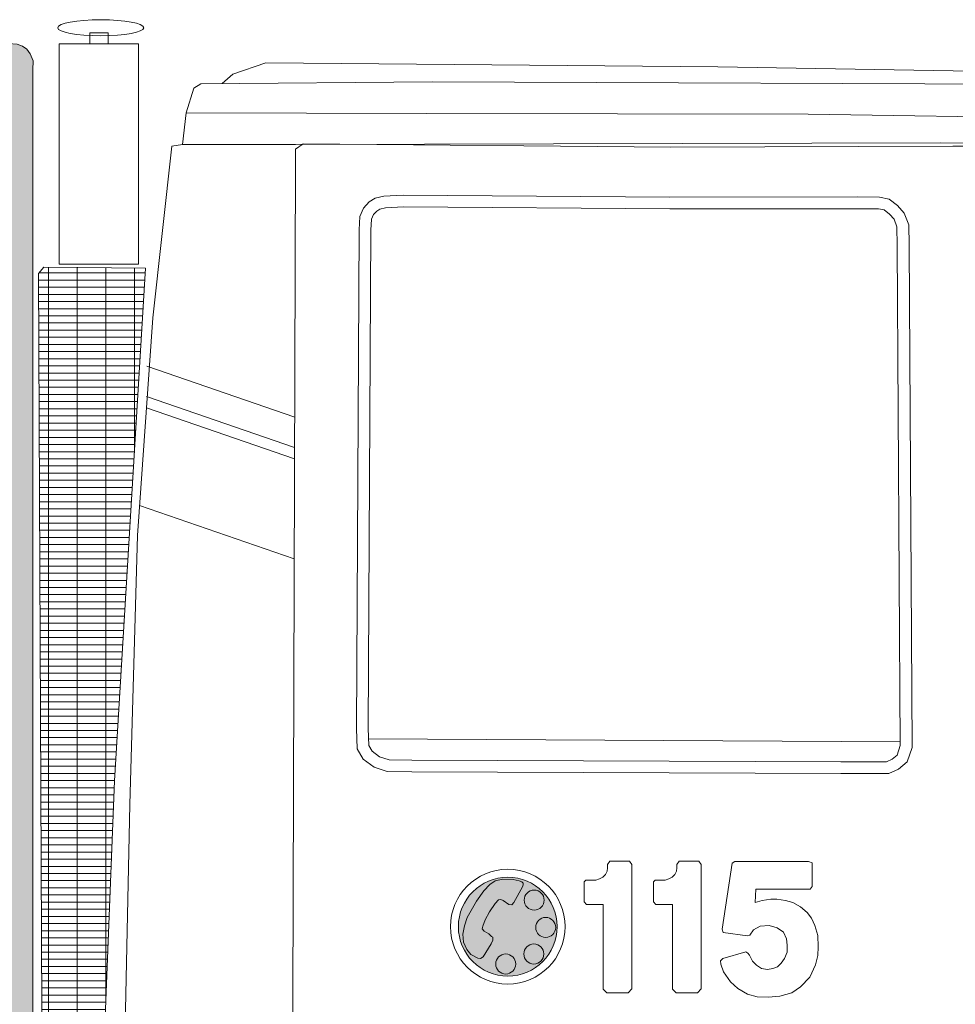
# Model space of a CAD drawing. Header units: metres. Extents: x -167 to 262, y -186 to 508.
# Tile 62 of 256: x 248.9 to 250.12, y -168.09 to -166.8. Entities that reach past the tile are written whole.
import ezdxf

# ---------------------------------------------------------------- set-up
doc = ezdxf.new("R2010")
doc.units = ezdxf.units.M
doc.header["$MEASUREMENT"] = 0

msp = doc.modelspace()

# ---------------------------------------------------------------- hatches: boundary and pattern name
at = {"linetype": 'Continuous', "lineweight": 18}
h = msp.add_hatch(color=1, dxfattribs=at)
h.paths.add_polyline_path([(245.8277, -166.8551), (245.8277, -168.5342), (245.8714, -168.5342), (245.8714, -167.2127), (247.9431, -167.2127), (247.9431, -168.3426), (247.9685, -168.3426), (247.9685, -168.3914), (247.9444, -168.3914), (247.9463, -168.3959), (247.9463, -169.0257), (248.9173, -169.0257), (248.9173, -166.8648), (248.9177, -166.853), (248.9138, -166.8438), (248.9092, -166.8377), (248.9035, -166.8338), (248.8966, -166.8312), (248.8847, -166.8303), (245.943, -166.8303), (245.8497, -166.8313), (245.8372, -166.8319), (245.8335, -166.8341), (245.831, -166.8375), (245.8288, -166.8418), (245.8279, -166.8496)])
h.paths.add_polyline_path([(246.0762, -167.0288, -1), (246.2264, -167.0288, -1)], flags=0)
h.paths.add_polyline_path([(246.2512, -166.9997), (246.2512, -166.9678), (246.2663, -166.9678), (246.2712, -166.9663), (246.2755, -166.9639), (246.2791, -166.9605), (246.2813, -166.9562), (246.2818, -166.952), (246.2817, -166.9473), (246.285, -166.9431), (246.3105, -166.9431), (246.3139, -166.9475), (246.3139, -167.1104), (246.3087, -167.1153), (246.2809, -167.1153), (246.276, -167.1106), (246.276, -166.9997)], flags=0)
h.paths.add_polyline_path([(246.3668, -166.9997), (246.3421, -166.9997), (246.3421, -166.9678), (246.3572, -166.9678), (246.362, -166.9663), (246.3664, -166.9639), (246.3699, -166.9605), (246.3722, -166.9562), (246.3726, -166.952), (246.3725, -166.9473), (246.3759, -166.9431), (246.4013, -166.9431), (246.4047, -166.9475), (246.4047, -167.1104), (246.3995, -167.1153), (246.3718, -167.1153), (246.3668, -167.1106)], flags=0)
h.paths.add_polyline_path([(246.4289, -167.0746), (246.4328, -167.0707), (246.4642, -167.0613), (246.4676, -167.0662), (246.4716, -167.0738), (246.4769, -167.0793), (246.4834, -167.0837), (246.4912, -167.0848), (246.4984, -167.0837), (246.5043, -167.0812), (246.5092, -167.0766), (246.5138, -167.0707), (246.517, -167.0621), (246.517, -167.0533), (246.5162, -167.0449), (246.5122, -167.0361), (246.5041, -167.0302), (246.4937, -167.0273), (246.4819, -167.0283), (246.4727, -167.0332), (246.4671, -167.0409), (246.4333, -167.0366), (246.4321, -167.032), (246.4454, -166.9436), (246.5451, -166.9436), (246.5499, -166.9455), (246.5499, -166.9795), (246.5428, -166.98), (246.476, -166.98), (246.4749, -166.9971), (246.4843, -166.9944), (246.4956, -166.9928), (246.5036, -166.9928), (246.515, -166.9944), (246.5243, -166.9971), (246.5347, -167.0028), (246.543, -167.0104), (246.549, -167.0178), (246.5534, -167.0274), (246.5574, -167.0404), (246.5577, -167.0551), (246.557, -167.0668), (246.554, -167.0788), (246.5467, -167.0951), (246.5347, -167.1078), (246.523, -167.1154), (246.5077, -167.1198), (246.4923, -167.1211), (246.478, -167.1208), (246.4649, -167.1171), (246.4522, -167.1099), (246.443, -167.1011), (246.4337, -167.0879)], flags=0)
h.paths.add_polyline_path([(246.7949, -167.1044), (246.7595, -166.9487), (246.7971, -166.9487), (246.8159, -167.0475), (246.8375, -166.9487), (246.8762, -166.9487), (246.8353, -167.1049)], flags=0)
h.paths.add_polyline_path([(246.9254, -167.106), (246.8817, -167.106), (246.8838, -166.9492), (246.9248, -166.9498)], flags=0)
h.paths.add_polyline_path([(246.9361, -167.0328), (246.9378, -167.011), (246.9405, -166.9923), (246.9495, -166.9726), (246.9582, -166.9602), (246.9696, -166.9492), (246.986, -166.9435), (247.0014, -166.9431), (247.0151, -166.9455), (247.0299, -166.9535), (247.0406, -166.9657), (247.0494, -166.9798), (247.0528, -166.9965), (247.0521, -167.0029), (247.0405, -167.0031), (247.0162, -167.0027), (247.0155, -166.9979), (247.0128, -166.9924), (247.0086, -166.9885), (247.0015, -166.9856), (246.9944, -166.985), (246.9878, -166.9887), (246.982, -166.9974), (246.9775, -167.009), (246.9775, -167.0287), (246.9799, -167.0485), (246.9852, -167.0595), (246.9962, -167.0664), (247.0076, -167.065), (247.0152, -167.059), (247.0155, -167.0529), (247.0065, -167.0532), (247.0023, -167.0495), (247.002, -167.0295), (247.0036, -167.016), (247.0439, -167.0169), (247.0563, -167.0192), (247.056, -167.1051), (247.0265, -167.1051), (247.0268, -167.0903), (247.0192, -167.1006), (247.0113, -167.1069), (246.9981, -167.1095), (246.9844, -167.1085), (246.973, -167.1045), (246.9617, -167.0974), (246.9525, -167.0869), (246.9435, -167.0714), (246.9388, -167.0532)], flags=0)
h.paths.add_polyline_path([(247.0723, -167.106), (247.0743, -166.9492), (247.1154, -166.9498), (247.1159, -167.106)], flags=0)
h.paths.add_polyline_path([(247.1339, -167.1057), (247.1337, -166.9488), (247.1729, -166.9484), (247.1769, -166.9504), (247.1773, -167.0604), (247.2233, -167.0604), (247.2256, -167.0641), (247.2262, -167.0973), (247.2257, -167.1059)], flags=0)
h.paths.add_polyline_path([(247.2347, -167.106), (247.2367, -166.9492), (247.2778, -166.9498), (247.2783, -167.106)], flags=0)
h.paths.add_polyline_path([(247.4551, -167.1038), (247.4567, -166.9519), (247.4607, -166.9483), (247.5134, -166.9483), (247.5302, -166.9499), (247.5434, -166.9558), (247.5542, -166.9658), (247.5641, -166.9786), (247.5701, -166.9961), (247.5725, -167.0125), (247.5737, -167.034), (247.5713, -167.0528), (247.5665, -167.0691), (247.5593, -167.0831), (247.5486, -167.0951), (247.5386, -167.1014), (247.5302, -167.105), (247.5146, -167.1058), (247.4603, -167.1058)], flags=0)
h.paths.add_polyline_path([(247.5889, -167.1065), (247.5858, -167.102), (247.5863, -166.9531), (247.5906, -166.9484), (247.6919, -166.9484), (247.6926, -166.9891), (247.6877, -166.9919), (247.6272, -166.9919), (247.6272, -167.0053), (247.6829, -167.0055), (247.683, -167.0453), (247.6269, -167.0453), (247.6269, -167.0625), (247.6823, -167.0625), (247.6917, -167.0627), (247.6922, -167.0678), (247.6917, -167.107)], flags=0)
h.paths.add_polyline_path([(247.7111, -167.1057), (247.7109, -166.9488), (247.7501, -166.9484), (247.7541, -166.9504), (247.7545, -167.0604), (247.8005, -167.0604), (247.8028, -167.0641), (247.8034, -167.0973), (247.8029, -167.1059)], flags=0)
h.paths.add_polyline_path([(247.975, -168.8607), (247.975, -168.8042), (247.9955, -168.8042), (247.9955, -167.2127), (248.8625, -167.2127), (248.8625, -168.8042), (248.8826, -168.8042), (248.8826, -168.8607), (248.8625, -168.8607), (248.8625, -168.9722), (247.9955, -168.9722), (247.9955, -168.8607)], flags=0)
h.paths.add_polyline_path([(247.9893, -167.1074), (247.987, -167.1023), (247.987, -166.9549), (247.9886, -166.95), (247.9937, -166.9486), (248.0873, -166.9486), (248.0914, -166.9513), (248.0898, -166.9932), (248.0297, -166.9931), (248.0297, -167.0108), (248.0792, -167.011), (248.079, -167.0437), (248.0782, -167.051), (248.0308, -167.0511), (248.0291, -167.0535), (248.0291, -167.1043), (248.0249, -167.1082), (248.0015, -167.1082)], flags=0)
h.paths.add_polyline_path([(248.102, -167.0601), (248.1024, -166.9493), (248.1411, -166.9498), (248.1422, -166.9551), (248.1413, -167.0529), (248.1431, -167.0607), (248.1464, -167.0664), (248.1524, -167.0697), (248.159, -167.0709), (248.165, -167.07), (248.1707, -167.0664), (248.1737, -167.0613), (248.1758, -167.0535), (248.1761, -167.046), (248.1761, -166.953), (248.1803, -166.9494), (248.2143, -166.9497), (248.218, -166.9549), (248.2163, -167.0464), (248.2154, -167.0579), (248.2137, -167.0729), (248.2094, -167.0861), (248.2004, -167.0977), (248.1889, -167.1067), (248.176, -167.1122), (248.1606, -167.1135), (248.1435, -167.1118), (248.1302, -167.1079), (248.1191, -167.0994), (248.1088, -167.0887), (248.1037, -167.0784)], flags=0)
h.paths.add_polyline_path([(248.2294, -167.0388), (248.2299, -167.0111), (248.2352, -166.9903), (248.2438, -166.9749), (248.2555, -166.9606), (248.2688, -166.9515), (248.2897, -166.9458), (248.3008, -166.9462), (248.3124, -166.9482), (248.3223, -166.9525), (248.3318, -166.9591), (248.3427, -166.9719), (248.35, -166.9857), (248.3546, -166.9986), (248.3569, -167.018), (248.356, -167.0447), (248.3526, -167.0612), (248.3476, -167.0761), (248.3398, -167.0895), (248.3285, -167.102), (248.3167, -167.1099), (248.3044, -167.1146), (248.2915, -167.1146), (248.2784, -167.1127), (248.2661, -167.1074), (248.2544, -167.0994), (248.2438, -167.0888), (248.2379, -167.0787), (248.2315, -167.0616)], flags=0)
h.paths.add_polyline_path([(248.3692, -167.0616), (248.3671, -167.0388), (248.3676, -167.0111), (248.3729, -166.9903), (248.3815, -166.9749), (248.3932, -166.9606), (248.4065, -166.9515), (248.4274, -166.9458), (248.4385, -166.9462), (248.4501, -166.9482), (248.46, -166.9525), (248.4695, -166.9591), (248.4804, -166.9719), (248.4877, -166.9857), (248.4923, -166.9986), (248.4942, -167.0151), (248.4744, -167.0151), (248.456, -167.0146), (248.4527, -167.0107), (248.4524, -167.008), (248.4503, -167.0021), (248.4465, -166.9948), (248.442, -166.9895), (248.4402, -166.9882), (248.4384, -166.9875), (248.4344, -166.9868), (248.4321, -166.9867), (248.4237, -166.989), (248.421, -166.9909), (248.4153, -166.9978), (248.4111, -167.0055), (248.4082, -167.0166), (248.4078, -167.0373), (248.4092, -167.0524), (248.4125, -167.0612), (248.414, -167.0638), (248.4182, -167.0679), (248.4236, -167.0716), (248.4272, -167.0732), (248.4321, -167.0739), (248.4346, -167.0739), (248.4356, -167.0735), (248.4393, -167.071), (248.4445, -167.0653), (248.4481, -167.0591), (248.4502, -167.0529), (248.4562, -167.0491), (248.4926, -167.0499), (248.4903, -167.0612), (248.4853, -167.0761), (248.4775, -167.0895), (248.4662, -167.102), (248.4544, -167.1099), (248.4421, -167.1146), (248.4292, -167.1146), (248.4161, -167.1127), (248.4038, -167.1074), (248.3921, -167.0994), (248.3815, -167.0888), (248.3756, -167.0787)], flags=0)
h.paths.add_polyline_path([(248.5006, -167.0388), (248.5012, -167.0111), (248.5065, -166.9903), (248.515, -166.9749), (248.5267, -166.9606), (248.5401, -166.9515), (248.561, -166.9458), (248.5721, -166.9462), (248.5836, -166.9482), (248.5935, -166.9525), (248.6031, -166.9591), (248.614, -166.9719), (248.6212, -166.9857), (248.6258, -166.9986), (248.6282, -167.018), (248.6273, -167.0447), (248.6239, -167.0612), (248.6189, -167.0761), (248.611, -167.0895), (248.5998, -167.102), (248.588, -167.1099), (248.5756, -167.1146), (248.5628, -167.1146), (248.5496, -167.1127), (248.5374, -167.1074), (248.5257, -167.0994), (248.515, -167.0888), (248.5092, -167.0787), (248.5028, -167.0616)], flags=0)
at = {"linetype": 'Continuous', "lineweight": 13}
h = msp.add_hatch(dxfattribs=at)
h.set_pattern_fill('GRATE_0001', style=0, pattern_type=2)
h.set_pattern_definition([(0, (245.529636, -170.014444), (0, 0.009363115), []), (90, (245.529636, -170.014444), (-0.03745246, 0), [])])
h.paths.add_polyline_path([(249.0646, -167.1243), (248.9316, -167.1232), (248.9246, -167.1313), (248.9305, -168.4823), (248.997, -168.4823), (249.0242, -167.7959)])
at = {"linetype": 'Continuous', "lineweight": 18}
msp.add_hatch(color=1, dxfattribs=at).paths.add_polyline_path([(249.6037, -167.9867, 1), (249.4743, -167.9867, 1)])

# ---------------------------------------------------------------- linework, layer by layer
at = {"color": 7, "linetype": 'Continuous', "lineweight": 13}
for points in [[(248.9917, -166.8304), (248.9917, -166.8161), (249.0156, -166.8161), (249.0156, -166.8304)], [(245.943, -166.8303), (248.8847, -166.8303), (248.8966, -166.8312), (248.9035, -166.8338), (248.9092, -166.8377), (248.9138, -166.8438), (248.9177, -166.853), (248.9173, -166.8648), (248.9173, -169.0257), (247.9463, -169.0257), (247.9463, -168.3959), (247.9444, -168.3916), (247.9399, -168.3907), (247.9322, -168.3909), (246.9066, -168.3909), (246.9022, -168.392), (246.8985, -168.3976), (246.897, -168.4018), (246.8973, -168.4123), (246.8973, -168.8249), (245.8563, -168.8249)], [(249.165, -166.8827), (249.179, -166.8704), (249.2221, -166.8554), (249.8138, -166.8607), (250.2505, -166.8683), (250.7741, -166.885), (250.9592, -166.8884)], [(249.0565, -168.3502), (249.0565, -168.344), (249.0333, -168.344), (249.044, -167.8267), (249.054, -167.4743), (249.0744, -167.1894), (249.0993, -166.9645), (249.1131, -166.9622), (249.1177, -166.9208), (249.128, -166.8887), (249.1372, -166.8829), (249.4403, -166.8805), (250.2996, -166.8837), (250.7571, -166.8948), (251.0671, -166.9009), (251.0721, -166.9011)], [(249.1177, -166.9208), (249.4328, -166.9216), (249.9323, -166.9228), (250.2679, -166.928), (250.4973, -166.9306), (250.7944, -166.9397), (251.0634, -166.9459), (251.2601, -166.9505), (251.2727, -166.9919), (250.7587, -166.9689), (250.3977, -166.962), (250.1059, -166.9603), (249.2611, -166.9622)], [(249.1131, -166.9622), (249.2611, -166.9622)], [(249.0666, -167.2527), (249.26, -167.3193)], [(249.0661, -167.2923), (249.2599, -167.359)], [(249.066, -167.3072), (249.2598, -167.374)], [(249.0568, -167.4351), (249.2594, -167.505)], [(249.3567, -167.7407), (250.0529, -167.7446)]]:
    msp.add_lwpolyline(points, dxfattribs=at)
for points in [[(248.9517, -166.8304), (249.0556, -166.8304), (249.0556, -167.1191), (248.9517, -167.1191)], [(249.2611, -166.9847), (249.2611, -166.9687), (249.271, -166.9617), (249.7524, -166.9657), (250.1217, -166.9646), (250.1386, -166.9644), (250.1463, -166.9668), (250.1478, -166.9745), (250.1478, -167.0227), (250.1532, -167.3223), (250.1512, -168.1261), (250.149, -168.3643), (249.2568, -168.3561)], [(249.3443, -167.0741), (249.3454, -167.0565), (249.3502, -167.0456), (249.3575, -167.0377), (249.3653, -167.0327), (249.3768, -167.0299), (249.402, -167.0288), (249.7512, -167.0312), (249.9975, -167.0311), (250.0258, -167.0312), (250.0382, -167.0338), (250.0493, -167.0422), (250.0582, -167.0524), (250.0639, -167.0675), (250.0644, -167.0944), (250.0683, -167.7519), (250.0619, -167.7707), (250.0507, -167.7805), (250.0381, -167.7861), (249.9751, -167.7861), (249.4133, -167.7841), (249.3812, -167.7835), (249.3639, -167.7779), (249.3497, -167.7674), (249.3416, -167.7539), (249.341, -167.7273)], [(249.3596, -167.0746), (249.3606, -167.0601), (249.3632, -167.0541), (249.3674, -167.0496), (249.3714, -167.047), (249.379, -167.0452), (249.4023, -167.0441), (249.7512, -167.0465), (249.9975, -167.0465), (250.0242, -167.0465), (250.0317, -167.0481), (250.0388, -167.0535), (250.0448, -167.0604), (250.0486, -167.0704), (250.049, -167.0946), (250.0529, -167.7494), (250.0487, -167.7619), (250.0424, -167.7675), (250.0349, -167.7708), (249.9751, -167.7708), (249.4135, -167.7688), (249.3837, -167.7682), (249.3709, -167.7641), (249.3613, -167.757), (249.3569, -167.7495), (249.3563, -167.7272)], [(248.9305, -168.4823), (248.997, -168.4823), (249.0242, -167.7959), (249.0646, -167.1243), (248.9316, -167.1232), (248.9246, -167.1313)], [(249.641, -167.9256), (249.639, -167.9279), (249.639, -167.9541), (249.6421, -167.9576), (249.6637, -167.9576), (249.6637, -168.0685), (249.6687, -168.0732), (249.6964, -168.0732), (249.7016, -168.0683), (249.7016, -167.9053), (249.6982, -167.901), (249.6728, -167.901), (249.6694, -167.9052), (249.6696, -167.9098), (249.6691, -167.914), (249.6668, -167.9184), (249.6633, -167.9218), (249.6589, -167.9242), (249.6541, -167.9256), (249.6451, -167.9256)], [(249.7318, -167.9256), (249.7298, -167.9279), (249.7298, -167.9541), (249.733, -167.9576), (249.7546, -167.9576), (249.7546, -168.0685), (249.7595, -168.0732), (249.7873, -168.0732), (249.7924, -168.0683), (249.7924, -167.9053), (249.7891, -167.901), (249.7636, -167.901), (249.7602, -167.9052), (249.7604, -167.9098), (249.7599, -167.914), (249.7577, -167.9184), (249.7541, -167.9218), (249.7498, -167.9242), (249.7449, -167.9256), (249.7359, -167.9256)], [(249.9328, -167.9015), (249.8363, -167.9015), (249.8328, -167.9036), (249.8198, -167.9899), (249.8211, -167.9945), (249.8527, -167.9985), (249.8557, -167.9977), (249.8605, -167.991), (249.8696, -167.9862), (249.8814, -167.9851), (249.8919, -167.9881), (249.8999, -167.994), (249.9039, -168.0028), (249.9047, -168.0111), (249.9047, -168.02), (249.9015, -168.0285), (249.897, -168.0344), (249.8921, -168.0391), (249.8862, -168.0416), (249.879, -168.0427), (249.8712, -168.0416), (249.8646, -168.0372), (249.8594, -168.0317), (249.8554, -168.0241), (249.8535, -168.0214), (249.8507, -168.0195), (249.8206, -168.0285), (249.8176, -168.0315), (249.8178, -168.0359), (249.8214, -168.0457), (249.8307, -168.059), (249.84, -168.0677), (249.8527, -168.075), (249.8657, -168.0786), (249.88, -168.079), (249.8954, -168.0776), (249.9107, -168.0733), (249.9224, -168.0656), (249.9344, -168.053), (249.9418, -168.0366), (249.9448, -168.0246), (249.9454, -168.013), (249.9451, -167.9983), (249.9411, -167.9853), (249.9368, -167.9757), (249.9308, -167.9683), (249.9224, -167.9607), (249.9121, -167.955), (249.9027, -167.9523), (249.8914, -167.9507), (249.8834, -167.9507), (249.872, -167.9523), (249.8627, -167.955), (249.8638, -167.9378), (249.9006, -167.9378), (249.9306, -167.9378), (249.935, -167.9375), (249.9376, -167.9343), (249.9376, -167.9064), (249.9376, -167.9033)], [(249.5584, -167.9346), (249.547, -167.9549), (249.5444, -167.9579), (249.5403, -167.9576), (249.5329, -167.9526), (249.5299, -167.9512), (249.5269, -167.9514), (249.5223, -167.9565), (249.515, -167.9673), (249.5095, -167.9776), (249.5062, -167.9859), (249.5055, -167.9894), (249.5079, -167.9926), (249.5143, -167.9963), (249.5178, -167.9995), (249.5192, -168.0006), (249.5192, -168.0046), (249.5174, -168.009), (249.5066, -168.0264), (249.5034, -168.0285), (249.4998, -168.0281), (249.4906, -168.0231), (249.4852, -168.0164), (249.4811, -168.0072), (249.4801, -167.9965), (249.4822, -167.9856), (249.4857, -167.9748), (249.4979, -167.9534), (249.5078, -167.9397), (249.5155, -167.9316), (249.5226, -167.9267), (249.5327, -167.9245), (249.5462, -167.9251), (249.5538, -167.9266), (249.5575, -167.9282), (249.5592, -167.9299), (249.5592, -167.9318)]]:
    msp.add_lwpolyline(points, close=True, dxfattribs=at)
for centre, radius in [((249.539, -167.9867), 0.0751), ((249.539, -167.9867), 0.0647), ((249.5735, -167.9519), 0.0131), ((249.5886, -167.9877), 0.0131), ((249.5731, -168.0225), 0.0131), ((249.5363, -168.0356), 0.0131)]:
    msp.add_circle(centre, radius, dxfattribs=at)
msp.add_ellipse((249.006, -166.8095), major_axis=(0.0563, 0), ratio=0.186437, dxfattribs=at)

doc.saveas('drawing.dxf')
